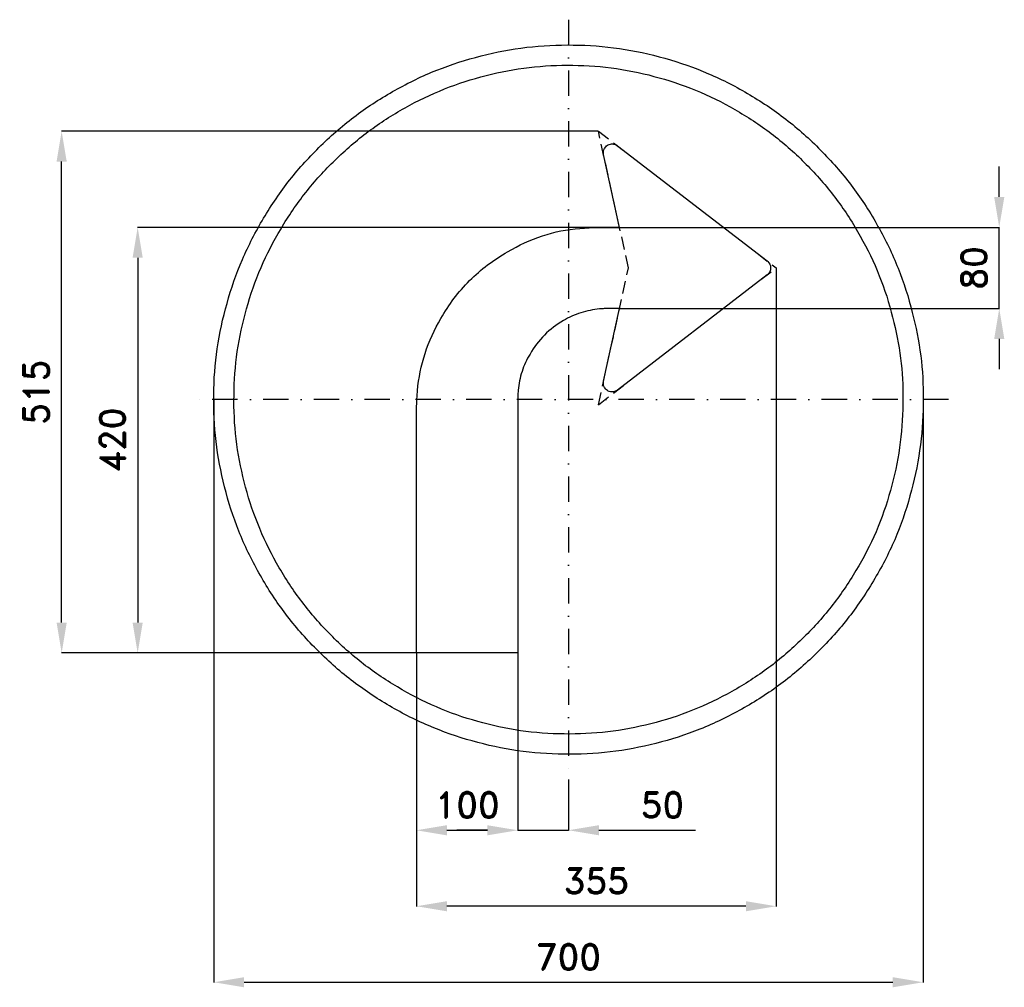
# Model space of a CAD drawing. Header units: millimetres. Extents: x -541 to 430, y -580 to 375.
import ezdxf

# ---------------------------------------------------------------- set-up
doc = ezdxf.new("R2010")
doc.units = ezdxf.units.MM
doc.header["$LTSCALE"] = 5
doc.linetypes.add('ČERCHOVANÁX2', pattern=[2, 1, -0.5, 0, -0.5])
doc.linetypes.add('ČÁRKOVANÁX2', pattern=[1.5, 1, -0.5])
doc.layers.add('Kóty', color=2, linetype='Continuous')
doc.layers.add('Značka', color=7, linetype='Continuous')
doc.styles.get("Standard").update_dxf_attribs({"font": 'romand.shx', "height": 25})
doc.dimstyles.get("Standard").update_dxf_attribs({"dimtxt": 25, "dimasz": 30, "dimexe": 0.18, "dimexo": 0.0625, "dimgap": 12.5, "dimtad": 1, "dimdec": 0, "dimzin": 0, "dimdsep": 46, "dimtxsty": 'Standard', "dimcen": 0.09, "dimadec": 0, "dimazin": 0, "dimtfac": 1, "dimtdec": 0, "dimtofl": 0, "dimtmove": 0, "dimatfit": 3, "dimfxl": 1, "dimtolj": 1, "dimtzin": 0, "dimarcsym": 0})

# ---------------------------------------------------------------- blocks, each defined once
blk = doc.blocks.new('*D1')
at = {"layer": 'Defpoints', "color": 0, "transparency": 16777216}
for p in [(50.4, 170), (425, 170), (50.4, 90)]:
    blk.add_point(p, dxfattribs=at)
at = {"layer": 'Kóty', "color": 0, "lineweight": -2, "transparency": 16777216}
for p, q in [((425, 200), (425, 230)), ((50.46, 170), (425.18, 170)), ((50.46, 90), (425.18, 90)), ((425, 60), (425, 30))]:
    blk.add_line(p, q, dxfattribs=at)
at = {"layer": 'Kóty', "color": 0, "transparency": 16777216}
for points in [[(420, 200), (430, 200), (425, 170)], [(420, 60), (430, 60), (425, 90)]]:
    blk.add_solid(points, dxfattribs=at)
at = {"layer": 'Kóty', "color": 0, "transparency": 16777216, "insert": (400, 130), "char_height": 25, "attachment_point": 5, "rotation": 90}
blk.add_mtext('\\A1;80', dxfattribs=at)
blk = doc.blocks.new('*D2')
at = {"layer": 'Defpoints', "color": 0, "transparency": 16777216}
for p in [(205, 130), (-150, -250), (-150, -500.03)]:
    blk.add_point(p, dxfattribs=at)
at = {"layer": 'Kóty', "color": 0, "lineweight": -2, "transparency": 16777216}
for p, q in [((205, 129.94), (205, -500.21)), ((-150, -250.06), (-150, -500.21)), ((175, -500.03), (-120, -500.03))]:
    blk.add_line(p, q, dxfattribs=at)
at = {"layer": 'Kóty', "color": 0, "transparency": 16777216}
for points in [[(-120, -495.03), (-120, -505.03), (-150, -500.03)], [(175, -495.03), (175, -505.03), (205, -500.03)]]:
    blk.add_solid(points, dxfattribs=at)
at = {"layer": 'Kóty', "color": 0, "transparency": 16777216, "insert": (27.5, -475.03), "char_height": 25, "attachment_point": 5}
blk.add_mtext('\\A1;355', dxfattribs=at)
blk = doc.blocks.new('*D3')
at = {"layer": 'Defpoints', "color": 0, "transparency": 16777216}
for p in [(-350.03, 0), (350, 0), (350, -575.03)]:
    blk.add_point(p, dxfattribs=at)
at = {"layer": 'Kóty', "color": 0, "lineweight": -2, "transparency": 16777216}
for p, q in [((-350.03, -0.06), (-350.03, -575.21)), ((350, -0.06), (350, -575.21)), ((-320.03, -575.03), (320, -575.03))]:
    blk.add_line(p, q, dxfattribs=at)
at = {"layer": 'Kóty', "color": 0, "transparency": 16777216}
for points in [[(-320.03, -570.03), (-320.03, -580.03), (-350.03, -575.03)], [(320, -570.03), (320, -580.03), (350, -575.03)]]:
    blk.add_solid(points, dxfattribs=at)
at = {"layer": 'Kóty', "color": 0, "transparency": 16777216, "insert": (-0.01, -550.03), "char_height": 25, "attachment_point": 5}
blk.add_mtext('\\A1;700', dxfattribs=at)
blk = doc.blocks.new('*D4')
at = {"layer": 'Defpoints', "color": 0, "transparency": 16777216}
for p in [(-150, -250), (-50, -250), (-50, -425.03)]:
    blk.add_point(p, dxfattribs=at)
at = {"layer": 'Kóty', "color": 0, "lineweight": -2, "transparency": 16777216}
for p, q in [((-150, -250.06), (-150, -425.21)), ((-50, -250.06), (-50, -425.21)), ((-120, -425.03), (-80, -425.03))]:
    blk.add_line(p, q, dxfattribs=at)
at = {"layer": 'Kóty', "color": 0, "transparency": 16777216}
for points in [[(-120, -420.03), (-120, -430.03), (-150, -425.03)], [(-80, -420.03), (-80, -430.03), (-50, -425.03)]]:
    blk.add_solid(points, dxfattribs=at)
at = {"layer": 'Kóty', "color": 0, "transparency": 16777216, "insert": (-100, -400.03), "char_height": 25, "attachment_point": 5}
blk.add_mtext('\\A1;100', dxfattribs=at)
blk = doc.blocks.new('*D5')
at = {"layer": 'Defpoints', "color": 0, "transparency": 16777216}
for p in [(50.46, 170), (-425.03, -250), (-150, -250)]:
    blk.add_point(p, dxfattribs=at)
at = {"layer": 'Kóty', "color": 0, "lineweight": -2, "transparency": 16777216}
for p, q in [((50.4, 170), (-425.21, 170)), ((-425.03, 140), (-425.03, -220)), ((-150.06, -250), (-425.21, -250))]:
    blk.add_line(p, q, dxfattribs=at)
at = {"layer": 'Kóty', "color": 0, "transparency": 16777216}
for points in [[(-430.03, 140), (-420.03, 140), (-425.03, 170)], [(-430.03, -220), (-420.03, -220), (-425.03, -250)]]:
    blk.add_solid(points, dxfattribs=at)
at = {"layer": 'Kóty', "color": 0, "transparency": 16777216, "insert": (-450.03, -40), "char_height": 25, "attachment_point": 5, "rotation": 90}
blk.add_mtext('\\A1;420', dxfattribs=at)
blk = doc.blocks.new('*D6')
at = {"layer": 'Defpoints', "color": 0, "transparency": 16777216}
for p in [(-500.03, 265.01), (29.5, 265.01), (-150, -250)]:
    blk.add_point(p, dxfattribs=at)
at = {"layer": 'Kóty', "color": 0, "lineweight": -2, "transparency": 16777216}
for p, q in [((29.43, 265.01), (-500.21, 265.01)), ((-500.03, -220), (-500.03, 235.01)), ((-150.06, -250), (-500.21, -250))]:
    blk.add_line(p, q, dxfattribs=at)
at = {"layer": 'Kóty', "color": 0, "transparency": 16777216}
for points in [[(-505.03, 235.01), (-495.03, 235.01), (-500.03, 265.01)], [(-505.03, -220), (-495.03, -220), (-500.03, -250)]]:
    blk.add_solid(points, dxfattribs=at)
at = {"layer": 'Kóty', "color": 0, "transparency": 16777216, "insert": (-525.03, 7.5), "char_height": 25, "attachment_point": 5, "rotation": 90}
blk.add_mtext('\\A1;515', dxfattribs=at)
blk = doc.blocks.new('*D7')
at = {"layer": 'Defpoints', "color": 0, "transparency": 16777216}
for p in [(-50, -250.06), (0, -375), (0, -425.03)]:
    blk.add_point(p, dxfattribs=at)
at = {"layer": 'Kóty', "color": 0, "lineweight": -2, "transparency": 16777216}
for p, q in [((-50, -250.12), (-50, -425.21)), ((0, -375.06), (0, -425.21)), ((-80, -425.03), (-110, -425.03)), ((30, -425.03), (125.48, -425.03))]:
    blk.add_line(p, q, dxfattribs=at)
at = {"layer": 'Kóty', "color": 0, "transparency": 16777216}
for points in [[(-80, -420.03), (-80, -430.03), (-50, -425.03)], [(30, -420.03), (30, -430.03), (0, -425.03)]]:
    blk.add_solid(points, dxfattribs=at)
at = {"layer": 'Kóty', "color": 0, "transparency": 16777216, "insert": (92.74, -400.03), "char_height": 25, "attachment_point": 5}
blk.add_mtext('\\A1;50', dxfattribs=at)

msp = doc.modelspace()

# ---------------------------------------------------------------- linework, layer by layer
at = {"layer": 'Kóty'}
for points in [[(425, 90), (425, 170)], [(-50, -425.03), (0, -425.03)]]:
    msp.add_lwpolyline(points, dxfattribs=at)
at = {"layer": 'Značka', "color": 6, "linetype": 'ČERCHOVANÁX2', "lineweight": 25, "ltscale": 5}
for p, q in [((0, 375), (0, -375)), ((375, 0), (-375, 0))]:
    msp.add_line(p, q, dxfattribs=at)
at = {"layer": 'Značka', "color": 6, "linetype": 'ČÁRKOVANÁX2', "ltscale": 2.5}
for p, q in [((29.5, 265.01), (55.41, 245.07)), ((59.2, 130), (29.5, 265.01)), ((186.25, 144.42), (205, 130)), ((29.5, -5.01), (59.2, 130)), ((189.93, 118.41), (205, 130)), ((29.5, -5.01), (60.37, 18.74))]:
    msp.add_line(p, q, dxfattribs=at)
at = {"layer": 'Značka', "color": 5}
for points in [[(350, 0), (349.99, -2.29), (349.97, -4.58, -0.032166), (346.49, -50.21, -0.035722), (336.86, -95, -0.036663), (321.83, -138.26, -0.034754), (300.79, -178.95, -0.034038), (274.96, -216.77, -0.034452), (244.23, -250.71, -0.03456), (209.51, -280.56, -0.034427), (171.02, -305.37, -0.034389), (129.75, -325.22, -0.034419), (86.15, -339.23, -0.034423), (41.16, -347.72, -0.034417), (-4.58, -349.97, -0.034416), (-50.24, -346.53, -0.034416), (-95, -336.86, -0.034418), (-138.22, -321.72, -0.034417), (-178.95, -300.79, -0.034417), (-216.78, -274.98, -0.034415), (-250.71, -244.23, -0.034418), (-280.56, -209.5, -0.034417), (-305.37, -171.02, -0.034415), (-325.22, -129.75, -0.034415), (-339.23, -86.15, -0.034417), (-347.72, -41.16, -0.034417), (-349.97, 4.58, -0.034417), (-346.53, 50.24, -0.034418), (-336.86, 95, -0.034415), (-321.72, 138.22, -0.034416), (-300.79, 178.95, -0.034417), (-274.98, 216.78, -0.034416), (-244.23, 250.71, -0.034418), (-209.5, 280.56, -0.034417), (-171.02, 305.37, -0.034414), (-129.75, 325.22, -0.034415), (-86.15, 339.23, -0.034416), (-41.16, 347.72, -0.034416), (4.58, 349.97, -0.034417), (50.24, 346.53, -0.034418), (95, 336.86, -0.034416), (138.22, 321.71, -0.034417), (178.95, 300.79, -0.034415), (216.77, 274.98, -0.034404), (250.71, 244.23, -0.034414), (280.57, 209.5, -0.034485), (305.37, 171.02, -0.034415), (325.2, 129.76, -0.034074), (339.23, 86.15, -0.032793), (347.51, 43.38, -0.034265), (350, 0)], [(330, 0), (329.99, -2.16), (329.97, -4.32, -0.03217), (326.69, -47.34, -0.035725), (317.61, -89.57, -0.036668), (303.44, -130.36, -0.034756), (283.6, -168.73, -0.034039), (259.25, -204.39, -0.034453), (230.27, -236.38, -0.034559), (197.54, -264.53, -0.034425), (161.24, -287.92, -0.034388), (122.33, -306.64, -0.034417), (81.23, -319.85, -0.034424), (38.8, -327.85, -0.034417), (-4.32, -329.97, -0.034416), (-47.37, -326.73, -0.034417), (-89.58, -317.61, -0.034417), (-130.32, -303.33, -0.034417), (-168.73, -283.6, -0.034418), (-204.39, -259.27, -0.034417), (-236.38, -230.27, -0.034417), (-264.53, -197.53, -0.034415), (-287.92, -161.25, -0.034416), (-306.64, -122.34, -0.034417), (-319.85, -81.23, -0.034416), (-327.85, -38.8, -0.034415), (-329.97, 4.32, -0.034416), (-326.73, 47.37, -0.034416), (-317.61, 89.57, -0.034418), (-303.33, 130.32, -0.034415), (-283.6, 168.73, -0.034416), (-259.27, 204.39, -0.034418), (-230.27, 236.38, -0.034418), (-197.53, 264.53, -0.034415), (-161.24, 287.92, -0.034418), (-122.34, 306.64, -0.034418), (-81.23, 319.85, -0.034418), (-38.8, 327.85, -0.034416), (4.32, 329.97, -0.034417), (47.37, 326.73, -0.034416), (89.58, 317.61, -0.034415), (130.32, 303.33, -0.034417), (168.73, 283.6, -0.034417), (204.39, 259.27, -0.034408), (236.38, 230.27, -0.034414), (264.53, 197.53, -0.034486), (287.92, 161.25, -0.034419), (306.62, 122.35, -0.034073), (319.85, 81.23, -0.032789), (327.65, 40.9, -0.034268), (330, 0)], [(50.4, 170), (34.6, 241.83), (34.52, 242.25), (34.46, 242.66), (34.41, 244.34), (34.71, 246.01), (35.51, 247.96), (36.78, 249.64, -0.06473), (38.4, 250.99, -0.064708), (40.3, 251.88, -0.064292), (42.37, 252.31, -0.063099), (44.47, 252.21, -0.052224), (46.11, 251.78, -0.056872), (47.61, 251.02), (47.96, 250.78), (48.3, 250.54), (196.1, 136.85), (196.4, 136.6), (196.7, 136.34), (197.76, 135.17), (198.58, 133.82), (199.26, 131.96), (199.47, 130), (199.25, 128.04), (198.58, 126.18), (197.77, 124.82), (196.7, 123.66), (196.4, 123.4), (196.1, 123.15), (48.3, 9.46), (47.96, 9.22), (47.61, 8.98), (46.11, 8.23, -0.05218), (44.47, 7.79, -0.064945), (42.37, 7.68, -0.064929), (40.3, 8.12, -0.064825), (38.4, 9.01, -0.06462), (36.78, 10.36), (35.51, 12.04), (34.71, 13.99), (34.4, 15.66), (34.46, 17.34), (34.52, 17.75), (34.6, 18.17), (50.4, 90), (40, 90, 0.003586), (35.29, 89.82, 0.010718), (30.59, 89.51, 0.055715), (12.2, 85.73, 0.056168), (-5, 77.94, 0.069697), (-23.73, 63.77, 0.068363), (-37.94, 45, 0.056436), (-45.84, 27.8, 0.061118), (-49.51, 9.41), (-49.83, 4.71), (-50, 0), (-50, -250), (-150, -250), (-150, -10), (-149.64, -0.59), (-149.01, 8.81, -0.055714), (-141.46, 45.6, -0.056163), (-125.88, 80, -0.069694), (-97.53, 117.46, -0.068353), (-60, 145.88, -0.056428), (-25.6, 161.68, -0.061123), (11.18, 169.01, -0.01221), (20.58, 169.66, -0.004066), (30, 170), (49.3, 170), (50.4, 170)]]:
    msp.add_lwpolyline(points, format="xyb", dxfattribs=at)

# ---------------------------------------------------------------- dimensions: what is measured, and where the dimension line sits
at = {"layer": 'Kóty'}
for base, p1, p2, picture, middle in [((-500.03, 265.01), (-150, -250), (29.5, 265.01), '*D6', (-525.03, 7.5)), ((425, 170), (50.4, 90), (50.4, 170), '*D1', (400, 130)), ((-425.03, -250), (50.46, 170), (-150, -250), '*D5', (-450.03, -40))]:
    dim = msp.add_linear_dim(base=base, p1=p1, p2=p2, angle=90, dimstyle='Standard', dxfattribs=at)
    dim.commit()
    dim.dimension.update_dxf_attribs({"geometry": picture, "text_midpoint": middle})
for base, p1, p2, picture, middle in [((-150, -500.03), (205, 130), (-150, -250), '*D2', (27.5, -475.03)), ((350, -575.03), (-350.03, 0), (350, 0), '*D3', (-0.01, -550.03)), ((-50, -425.03), (-150, -250), (-50, -250), '*D4', (-100, -400.03)), ((0, -425.03), (-50, -250.06), (0, -375), '*D7', (92.74, -400.03))]:
    dim = msp.add_linear_dim(base=base, p1=p1, p2=p2, dimstyle='Standard', dxfattribs=at)
    dim.commit()
    dim.dimension.update_dxf_attribs({"geometry": picture, "text_midpoint": middle})

doc.saveas('drawing.dxf')
